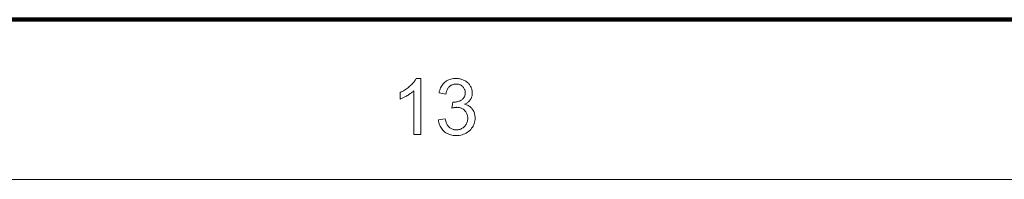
# Model space of a CAD drawing. Extents: x 0 to 1189, y 0 to 841.
# Tile 82 of 132: x 903 to 964, y 10 to 20. Entities that reach past the tile are written whole.
import ezdxf

# ---------------------------------------------------------------- set-up
doc = ezdxf.new("R2010")
doc.units = 0

msp = doc.modelspace()

# ---------------------------------------------------------------- linework, layer by layer
at = {"color": 7, "lineweight": 100}
msp.add_line((20, 20), (1169, 20), dxfattribs=at)
at = {"color": 7, "lineweight": 13}
msp.add_line((10, 10), (1179, 10), dxfattribs=at)
for points in [[(928.009, 12.805), (927.579, 12.805), (927.579, 15.543), (927.547, 15.514), (927.513, 15.484), (927.477, 15.455), (927.439, 15.425), (927.399, 15.395), (927.358, 15.366), (927.314, 15.336), (927.269, 15.306), (927.221, 15.277), (927.172, 15.247), (927.122, 15.218), (927.073, 15.191), (927.025, 15.165), (926.979, 15.141), (926.933, 15.118), (926.888, 15.096), (926.844, 15.076), (926.802, 15.058), (926.76, 15.041), (926.719, 15.025), (926.719, 15.441), (926.791, 15.475), (926.86, 15.511), (926.927, 15.549), (926.993, 15.588), (927.057, 15.628), (927.119, 15.67), (927.18, 15.713), (927.238, 15.758), (927.295, 15.804), (927.35, 15.851), (927.402, 15.899), (927.451, 15.947), (927.497, 15.995), (927.54, 16.042), (927.58, 16.089), (927.617, 16.135), (927.65, 16.182), (927.68, 16.228), (927.708, 16.274), (927.732, 16.319), (928.009, 16.319)], [(929.112, 13.729), (929.541, 13.786), (929.557, 13.715), (929.575, 13.648), (929.595, 13.585), (929.617, 13.527), (929.641, 13.472), (929.668, 13.421), (929.696, 13.375), (929.726, 13.332), (929.759, 13.294), (929.793, 13.26), (929.83, 13.229), (929.867, 13.202), (929.907, 13.178), (929.948, 13.157), (929.99, 13.139), (930.035, 13.124), (930.08, 13.113), (930.127, 13.105), (930.176, 13.1), (930.227, 13.099), (930.286, 13.101), (930.344, 13.107), (930.4, 13.117), (930.454, 13.132), (930.506, 13.151), (930.556, 13.174), (930.605, 13.202), (930.651, 13.233), (930.696, 13.269), (930.739, 13.309), (930.778, 13.352), (930.814, 13.397), (930.845, 13.444), (930.872, 13.493), (930.895, 13.544), (930.914, 13.597), (930.929, 13.652), (930.939, 13.709), (930.945, 13.768), (930.948, 13.829), (930.946, 13.887), (930.94, 13.943), (930.93, 13.997), (930.917, 14.049), (930.899, 14.099), (930.878, 14.147), (930.853, 14.193), (930.824, 14.236), (930.791, 14.278), (930.754, 14.317), (930.714, 14.354), (930.673, 14.387), (930.629, 14.415), (930.583, 14.44), (930.534, 14.462), (930.484, 14.479), (930.432, 14.492), (930.378, 14.502), (930.321, 14.508), (930.262, 14.51), (930.237, 14.509), (930.211, 14.508), (930.184, 14.505), (930.155, 14.502), (930.126, 14.498), (930.095, 14.492), (930.063, 14.486), (930.029, 14.479), (929.995, 14.471), (929.959, 14.462), (930.007, 14.839), (930.015, 14.838), (930.023, 14.837), (930.031, 14.837), (930.039, 14.836), (930.046, 14.835), (930.052, 14.835), (930.059, 14.835), (930.065, 14.834), (930.071, 14.834), (930.076, 14.834), (930.13, 14.836), (930.184, 14.84), (930.236, 14.847), (930.287, 14.857), (930.337, 14.87), (930.386, 14.886), (930.434, 14.904), (930.48, 14.926), (930.526, 14.95), (930.57, 14.977), (930.612, 15.008), (930.649, 15.041), (930.682, 15.077), (930.711, 15.117), (930.735, 15.16), (930.755, 15.205), (930.77, 15.254), (930.781, 15.306), (930.788, 15.361), (930.79, 15.419), (930.788, 15.466), (930.784, 15.51), (930.776, 15.554), (930.764, 15.595), (930.75, 15.635), (930.732, 15.674), (930.712, 15.71), (930.688, 15.745), (930.66, 15.779), (930.63, 15.811), (930.597, 15.84), (930.562, 15.867), (930.526, 15.89), (930.487, 15.91), (930.447, 15.927), (930.405, 15.941), (930.36, 15.952), (930.314, 15.96), (930.267, 15.964), (930.217, 15.966), (930.168, 15.964), (930.12, 15.96), (930.074, 15.952), (930.03, 15.941), (929.987, 15.927), (929.946, 15.909), (929.907, 15.889), (929.869, 15.865), (929.833, 15.838), (929.799, 15.808), (929.767, 15.775), (929.737, 15.739), (929.71, 15.7), (929.685, 15.657), (929.662, 15.611), (929.642, 15.563), (929.624, 15.511), (929.608, 15.455), (929.595, 15.397), (929.584, 15.336), (929.155, 15.412), (929.172, 15.496), (929.194, 15.577), (929.22, 15.654), (929.25, 15.727), (929.283, 15.795), (929.321, 15.861), (929.363, 15.922), (929.409, 15.979), (929.459, 16.032), (929.513, 16.082), (929.57, 16.127), (929.63, 16.167), (929.693, 16.203), (929.758, 16.234), (929.826, 16.26), (929.897, 16.281), (929.97, 16.298), (930.047, 16.31), (930.126, 16.317), (930.207, 16.319), (930.264, 16.318), (930.32, 16.314), (930.375, 16.308), (930.429, 16.3), (930.483, 16.288), (930.535, 16.275), (930.586, 16.259), (930.637, 16.241), (930.686, 16.22), (930.735, 16.196), (930.782, 16.171), (930.827, 16.144), (930.87, 16.114), (930.91, 16.084), (930.948, 16.051), (930.984, 16.017), (931.017, 15.98), (931.048, 15.942), (931.077, 15.902), (931.104, 15.861), (931.128, 15.818), (931.15, 15.775), (931.169, 15.731), (931.186, 15.687), (931.2, 15.642), (931.211, 15.596), (931.22, 15.551), (931.227, 15.504), (931.23, 15.457), (931.232, 15.41), (931.23, 15.365), (931.227, 15.321), (931.221, 15.277), (931.212, 15.235), (931.201, 15.193), (931.188, 15.152), (931.172, 15.112), (931.154, 15.073), (931.133, 15.034), (931.11, 14.997), (931.084, 14.96), (931.056, 14.925), (931.026, 14.892), (930.994, 14.86), (930.959, 14.829), (930.922, 14.801), (930.882, 14.773), (930.84, 14.748), (930.796, 14.723), (930.749, 14.701), (930.81, 14.685), (930.868, 14.666), (930.923, 14.644), (930.976, 14.619), (931.025, 14.59), (931.072, 14.559), (931.116, 14.525), (931.157, 14.487), (931.196, 14.447), (931.232, 14.403), (931.264, 14.357), (931.294, 14.309), (931.319, 14.258), (931.342, 14.205), (931.361, 14.149), (931.376, 14.092), (931.388, 14.032), (931.397, 13.97), (931.402, 13.905), (931.404, 13.839), (931.4, 13.748), (931.39, 13.661), (931.373, 13.576), (931.35, 13.494), (931.32, 13.415), (931.283, 13.339), (931.24, 13.265), (931.19, 13.195), (931.133, 13.127), (931.069, 13.062), (931.001, 13.001), (930.929, 12.947), (930.853, 12.899), (930.774, 12.858), (930.691, 12.823), (930.605, 12.794), (930.515, 12.772), (930.421, 12.756), (930.325, 12.746), (930.224, 12.743), (930.134, 12.746), (930.046, 12.754), (929.962, 12.768), (929.881, 12.787), (929.802, 12.811), (929.727, 12.842), (929.656, 12.877), (929.587, 12.919), (929.521, 12.965), (929.459, 13.017), (929.401, 13.074), (929.348, 13.134), (929.3, 13.197), (929.257, 13.263), (929.22, 13.333), (929.188, 13.405), (929.161, 13.481), (929.139, 13.561), (929.123, 13.643)]]:
    msp.add_lwpolyline(points, close=True, dxfattribs=at)

doc.saveas('drawing.dxf')
